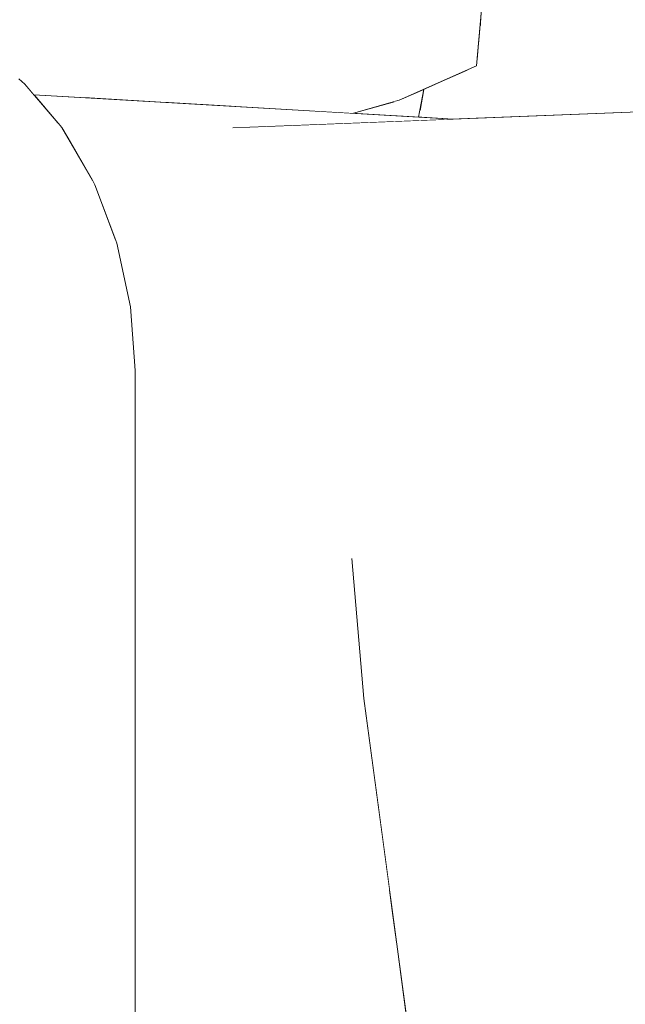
# Model space of a CAD drawing. Header units: millimetres. Extents: x 90539 to 127778, y -34922 to 14506.
# Tile 113 of 256: x 110988 to 111093, y 471 to 641. Entities that reach past the tile are written whole.
import ezdxf

# ---------------------------------------------------------------- set-up
doc = ezdxf.new("R2010")
doc.units = ezdxf.units.MM
doc.header["$MEASUREMENT"] = 0
doc.linetypes.add('Wipeout_Contour', pattern=[1000, 0, -1000])
for name, color, linetype in [('Nowe_A-Niepełnosprawni', 7, 'Continuous'), ('Nowe_A-Wymiary-Wewnętrzne', 7, 'Continuous'), ('Nowe_A-Wymiary-Zewnętrzne', 7, 'Continuous'), ('Nowe_A-Ściany-Działowe', 7, 'Continuous')]:
    doc.layers.add(name, color=color, linetype=linetype)
for name, color, linetype, lineweight in [('Nowe_A-Niepełnosprawni_Nr_pióra__4', 7, 'Continuous', 13), ('Nowe_A-Wymiary-Wewnętrzne_Nr_pióra__46', 5, 'Continuous', 15), ('Nowe_A-Wymiary-Zewnętrzne_Nr_pióra__46', 5, 'Continuous', 15)]:
    doc.layers.add(name, color=color, linetype=linetype, lineweight=lineweight)
for name, color, linetype, lineweight, true_color in [('Nowe_A-Wymiary-Wewnętrzne_Nr_pióra__45', 7, 'Continuous', 15, 0x40a5ff), ('Nowe_A-Wymiary-Wewnętrzne_Nr_pióra__85', 7, 'Continuous', 13, 0x80c2ff), ('Nowe_A-Wymiary-Zewnętrzne_Nr_pióra__45', 7, 'Continuous', 15, 0x40a5ff), ('Nowe_A-Wymiary-Zewnętrzne_Nr_pióra__85', 7, 'Continuous', 13, 0x80c2ff)]:
    doc.layers.add(name, color=color, linetype=linetype, lineweight=lineweight, true_color=true_color)
doc.styles.add('STYL_AUTOMATYCZNY_2', font='arial.ttf')
doc.dimstyles.new('STYL_AUTOMATYCZNY__1', dxfattribs={"dimtxt": 125, "dimasz": 47.5, "dimexe": 0.18, "dimexo": 20, "dimgap": 0, "dimtad": 1, "dimdec": 1, "dimlfac": 0.1, "dimzin": 0, "dimdsep": 46, "dimtxsty": 'STYL_AUTOMATYCZNY_2', "dimblk": 'ARROWHEAD_11', "dimblk1": 'ARROWHEAD_11', "dimblk2": 'ARROWHEAD_11', "dimcen": 0.09, "dimclrd": 256, "dimclre": 256, "dimclrt": 5, "dimadec": 1, "dimazin": 0, "dimtfac": 1, "dimtdec": 4, "dimtmove": 0, "dimatfit": 3, "dimfxl": 0, "dimtolj": 1, "dimtzin": 0, "dimarcsym": 0})

# ---------------------------------------------------------------- blocks, each defined once
blk = doc.blocks.new('ElemPrzekroju_23')
at = {"color": 254, "linetype": 'Wipeout_Contour', "lineweight": 0, "ltscale": 332935.251453}
blk.add_wipeout([(110925.87, 676.09), (111000.49, 633.43), (111003.26, 702.25)], dxfattribs=at).dxf.layer = 'Nowe_A-Niepełnosprawni'
at = {"color": 254, "linetype": 'Wipeout_Contour', "lineweight": 0, "ltscale": 333120.426833}
blk.add_wipeout([(111028.22, 702.26), (111025.48, 633.43), (111060.22, 676.09)], dxfattribs=at).dxf.layer = 'Nowe_A-Niepełnosprawni'
at = {"color": 254, "linetype": 'Wipeout_Contour', "lineweight": 0, "ltscale": 444782.557671}
blk.add_wipeout([(111068.11, 641.77), (111068.05, 641.09), (111318.69, 641.09), (111320.3, 641.77)], dxfattribs=at).dxf.layer = 'Nowe_A-Niepełnosprawni'
at = {"color": 254, "linetype": 'Wipeout_Contour', "lineweight": 0, "ltscale": 443964.714316}
blk.add_wipeout([(110993.49, 623.72), (110986.87, 631.41), (110985.3, 631.6), (110991.95, 623.88)], dxfattribs=at).dxf.layer = 'Nowe_A-Niepełnosprawni'
at = {"color": 254, "linetype": 'Wipeout_Contour', "lineweight": 0, "ltscale": 666514.702813}
blk.add_wipeout([(111057.32, 624.24), (111063.3, 623.89), (111097.01, 625.23), (111102.13, 623.42), (111126.18, 625.41), (111057.54, 625.41)], dxfattribs=at).dxf.layer = 'Nowe_A-Niepełnosprawni'
at = {"color": 254, "linetype": 'Wipeout_Contour', "lineweight": 0, "ltscale": 333186.041868}
blk.add_wipeout([(111045.77, 547.87), (111055.96, 463.29), (111081.14, 377.99)], dxfattribs=at).dxf.layer = 'Nowe_A-Niepełnosprawni'
at = {"color": 254, "linetype": 'Wipeout_Contour', "lineweight": 0, "ltscale": 887750.658616}
blk.add_wipeout([(110925.87, 676.09), (110947.94, 642), (110961.34, 642), (110969.49, 640.87), (110971.11, 640.64), (110979.31, 637.12), (110980.59, 636.54), (111000.49, 633.43)], dxfattribs=at).dxf.layer = 'Nowe_A-Niepełnosprawni'
at = {"color": 254, "linetype": 'Wipeout_Contour', "lineweight": 0, "ltscale": 333140.129935}
blk.add_wipeout([(111060.22, 676.09), (111025.48, 633.43), (111048.9, 640.33)], dxfattribs=at).dxf.layer = 'Nowe_A-Niepełnosprawni'
at = {"color": 254, "linetype": 'Wipeout_Contour', "lineweight": 0, "ltscale": 444779.252541}
blk.add_wipeout([(111067.95, 639.98), (111317.18, 639.98), (111318.69, 641.09), (111068.05, 641.09)], dxfattribs=at).dxf.layer = 'Nowe_A-Niepełnosprawni'
at = {"color": 254, "linetype": 'Wipeout_Contour', "lineweight": 0, "ltscale": 443958.098825}
blk.add_wipeout([(110991.95, 623.88), (110985.3, 631.6), (110983.56, 631.41), (110990.18, 623.72)], dxfattribs=at).dxf.layer = 'Nowe_A-Niepełnosprawni'
at = {"color": 254, "linetype": 'Wipeout_Contour', "lineweight": 0, "ltscale": 444402.471869}
blk.add_wipeout([(111057.96, 627.66), (111057.54, 625.41), (111126.18, 625.41), (111153.44, 627.66)], dxfattribs=at).dxf.layer = 'Nowe_A-Niepełnosprawni'
at = {"color": 254, "linetype": 'Wipeout_Contour', "lineweight": 0, "ltscale": 333236.433495}
blk.add_wipeout([(111062.34, 524.66), (111119.85, 583.96), (111049.72, 562.59)], dxfattribs=at).dxf.layer = 'Nowe_A-Niepełnosprawni'
at = {"color": 254, "linetype": 'Wipeout_Contour', "lineweight": 0, "ltscale": 333038.625454}
blk.add_wipeout([(111003.26, 702.25), (111000.49, 633.43), (111028.22, 702.26)], dxfattribs=at).dxf.layer = 'Nowe_A-Niepełnosprawni'
at = {"color": 254, "linetype": 'Wipeout_Contour', "lineweight": 0, "ltscale": 444776.142106}
blk.add_wipeout([(111067.95, 639.98), (111067.81, 638.49), (111315.84, 638.49), (111317.18, 639.98)], dxfattribs=at).dxf.layer = 'Nowe_A-Niepełnosprawni'
at = {"color": 254, "linetype": 'Wipeout_Contour', "lineweight": 0, "ltscale": 443970.374733}
blk.add_wipeout([(110994.74, 623.23), (110988.19, 630.84), (110986.87, 631.41), (110993.49, 623.72)], dxfattribs=at).dxf.layer = 'Nowe_A-Niepełnosprawni'
at = {"color": 254, "linetype": 'Wipeout_Contour', "lineweight": 0, "ltscale": 333183.435298}
blk.add_wipeout([(111048.9, 640.33), (111068.61, 647.24), (111060.22, 676.09)], dxfattribs=at).dxf.layer = 'Nowe_A-Niepełnosprawni'
at = {"color": 254, "linetype": 'Wipeout_Contour', "lineweight": 0, "ltscale": 444773.345949}
blk.add_wipeout([(111067.81, 638.49), (111067.65, 636.67), (111314.73, 636.67), (111315.84, 638.49)], dxfattribs=at).dxf.layer = 'Nowe_A-Niepełnosprawni'
at = {"color": 254, "linetype": 'Wipeout_Contour', "lineweight": 0, "ltscale": 444158.003006}
blk.add_wipeout([(111025.09, 626.11), (111046.09, 624.89), (111053.98, 627.19), (111025.48, 633.43)], dxfattribs=at).dxf.layer = 'Nowe_A-Niepełnosprawni'
at = {"color": 254, "linetype": 'Wipeout_Contour', "lineweight": 0, "ltscale": 443950.782757}
blk.add_wipeout([(110990.18, 623.72), (110983.56, 631.41), (110981.7, 630.84), (110988.25, 623.23)], dxfattribs=at).dxf.layer = 'Nowe_A-Niepełnosprawni'
at = {"color": 254, "linetype": 'Wipeout_Contour', "lineweight": 0, "ltscale": 443988.690866}
blk.add_wipeout([(110998.93, 614.35), (110993.49, 623.72), (110991.95, 623.88), (110997.41, 614.48)], dxfattribs=at).dxf.layer = 'Nowe_A-Niepełnosprawni'
at = {"color": 254, "linetype": 'Wipeout_Contour', "lineweight": 0, "ltscale": 333133.460823}
blk.add_wipeout([(111025.48, 633.43), (111053.98, 627.19), (111048.9, 640.33)], dxfattribs=at).dxf.layer = 'Nowe_A-Niepełnosprawni'
at = {"color": 254, "linetype": 'Wipeout_Contour', "lineweight": 0, "ltscale": 778497.644852}
blk.add_wipeout([(111067.46, 634.59), (111237.39, 634.59), (111241.36, 634.92), (111243.09, 634.59), (111313.87, 634.59), (111314.73, 636.67), (111067.65, 636.67)], dxfattribs=at).dxf.layer = 'Nowe_A-Niepełnosprawni'
at = {"color": 254, "linetype": 'Wipeout_Contour', "lineweight": 0, "ltscale": 443982.075123}
blk.add_wipeout([(110997.41, 614.48), (110991.95, 623.88), (110990.18, 623.72), (110995.62, 614.35)], dxfattribs=at).dxf.layer = 'Nowe_A-Niepełnosprawni'
at = {"color": 254, "linetype": 'Wipeout_Contour', "lineweight": 0, "ltscale": 555657.60259}
blk.add_wipeout([(111067.32, 633.09), (111065.63, 632.34), (111210.14, 632.34), (111237.39, 634.59), (111067.46, 634.59)], dxfattribs=at).dxf.layer = 'Nowe_A-Niepełnosprawni'
at = {"color": 254, "linetype": 'Wipeout_Contour', "lineweight": 0, "ltscale": 333068.862194}
blk.add_wipeout([(111025.48, 633.43), (111013.42, 626.79), (111025.09, 626.11)], dxfattribs=at).dxf.layer = 'Nowe_A-Niepełnosprawni'
at = {"color": 254, "linetype": 'Wipeout_Contour', "lineweight": 0, "ltscale": 443974.862323}
blk.add_wipeout([(110995.65, 622.44), (110989.22, 629.91), (110988.19, 630.84), (110994.74, 623.23)], dxfattribs=at).dxf.layer = 'Nowe_A-Niepełnosprawni'
at = {"color": 254, "linetype": 'Wipeout_Contour', "lineweight": 0, "ltscale": 665966.546991}
blk.add_wipeout([(111000.49, 633.43), (110986.88, 631.83), (110988.19, 630.84), (110989.22, 629.91), (110990.77, 628.11), (110999.75, 627.58)], dxfattribs=at).dxf.layer = 'Nowe_A-Niepełnosprawni'
at = {"color": 254, "linetype": 'Wipeout_Contour', "lineweight": 0, "ltscale": 444525.210009}
blk.add_wipeout([(111060.33, 630), (111181.79, 630), (111210.14, 632.34), (111065.63, 632.34)], dxfattribs=at).dxf.layer = 'Nowe_A-Niepełnosprawni'
at = {"color": 254, "linetype": 'Wipeout_Contour', "lineweight": 0, "ltscale": 443994.173859}
blk.add_wipeout([(111000.12, 613.97), (110994.74, 623.23), (110993.49, 623.72), (110998.93, 614.35)], dxfattribs=at).dxf.layer = 'Nowe_A-Niepełnosprawni'
at = {"layer": 'Nowe_A-Niepełnosprawni_Nr_pióra__4', "color": 7, "linetype": 'Continuous', "lineweight": 13}
blk.add_line((110989.22, 629.91), (110988.19, 630.84), dxfattribs=at)
at = {"color": 254, "linetype": 'Wipeout_Contour', "lineweight": 0, "ltscale": 443956.616993}
blk.add_wipeout([(111000.49, 633.43), (110980.59, 636.54), (110980.72, 636.49), (110986.88, 631.83)], dxfattribs=at).dxf.layer = 'Nowe_A-Niepełnosprawni'
at = {"color": 254, "linetype": 'Wipeout_Contour', "lineweight": 0, "ltscale": 555521.365023}
blk.add_wipeout([(111058.23, 629.07), (111057.96, 627.66), (111153.44, 627.66), (111181.79, 630), (111060.33, 630)], dxfattribs=at).dxf.layer = 'Nowe_A-Niepełnosprawni'
at = {"color": 254, "linetype": 'Wipeout_Contour', "lineweight": 0, "ltscale": 443974.581165}
blk.add_wipeout([(110995.62, 614.35), (110990.18, 623.72), (110988.25, 623.23), (110993.62, 613.97)], dxfattribs=at).dxf.layer = 'Nowe_A-Niepełnosprawni'
at = {"color": 254, "linetype": 'Wipeout_Contour', "lineweight": 0, "ltscale": 444007.457733}
blk.add_wipeout([(111002.97, 603.66), (110998.93, 614.35), (110997.41, 614.48), (111001.47, 603.75)], dxfattribs=at).dxf.layer = 'Nowe_A-Niepełnosprawni'
at = {"color": 254, "linetype": 'Wipeout_Contour', "lineweight": 0, "ltscale": 333059.627835}
blk.add_wipeout([(111028.22, 702.26), (111000.49, 633.43), (111025.48, 633.43)], dxfattribs=at).dxf.layer = 'Nowe_A-Niepełnosprawni'
at = {"color": 254, "linetype": 'Wipeout_Contour', "lineweight": 0, "ltscale": 333177.230898}
blk.add_wipeout([(111048.9, 640.33), (111053.98, 627.19), (111068.61, 647.24)], dxfattribs=at).dxf.layer = 'Nowe_A-Niepełnosprawni'
at = {"color": 254, "linetype": 'Wipeout_Contour', "lineweight": 0, "ltscale": 443966.497297}
blk.add_wipeout([(110993.62, 613.97), (110988.25, 623.23), (110986.22, 622.44), (110991.5, 613.35)], dxfattribs=at).dxf.layer = 'Nowe_A-Niepełnosprawni'
at = {"color": 254, "linetype": 'Wipeout_Contour', "lineweight": 0, "ltscale": 444000.84156}
blk.add_wipeout([(111001.47, 603.75), (110997.41, 614.48), (110995.62, 614.35), (110999.66, 603.66)], dxfattribs=at).dxf.layer = 'Nowe_A-Niepełnosprawni'
at = {"color": 254, "linetype": 'Wipeout_Contour', "lineweight": 0, "ltscale": 333194.960086}
blk.add_wipeout([(111068.61, 647.24), (111053.98, 627.19), (111067.32, 633.09)], dxfattribs=at).dxf.layer = 'Nowe_A-Niepełnosprawni'
at = {"color": 254, "linetype": 'Wipeout_Contour', "lineweight": 0, "ltscale": 444046.7454}
blk.add_wipeout([(110999.75, 627.58), (111013.42, 626.79), (111025.48, 633.43), (111000.49, 633.43)], dxfattribs=at).dxf.layer = 'Nowe_A-Niepełnosprawni'
at = {"color": 254, "linetype": 'Wipeout_Contour', "lineweight": 0, "ltscale": 443958.134433}
blk.add_wipeout([(110991.5, 613.35), (110986.22, 622.44), (110984.19, 621.38), (110989.33, 612.52)], dxfattribs=at).dxf.layer = 'Nowe_A-Niepełnosprawni'
at = {"color": 254, "linetype": 'Wipeout_Contour', "lineweight": 0, "ltscale": 443998.313115}
blk.add_wipeout([(111000.93, 613.35), (110995.65, 622.44), (110994.74, 623.23), (111000.12, 613.97)], dxfattribs=at).dxf.layer = 'Nowe_A-Niepełnosprawni'
at = {"layer": 'Nowe_A-Niepełnosprawni_Nr_pióra__4', "color": 7, "linetype": 'Continuous', "lineweight": 13}
blk.add_line((111067.32, 633.09), (111068.61, 647.24), dxfattribs=at)
at = {"color": 254, "linetype": 'Wipeout_Contour', "lineweight": 0, "ltscale": 333157.005184}
blk.add_wipeout([(111053.14, 626.95), (111046.09, 624.89), (111052.96, 624.49)], dxfattribs=at).dxf.layer = 'Nowe_A-Niepełnosprawni'
at = {"color": 254, "linetype": 'Wipeout_Contour', "lineweight": 0, "ltscale": 443949.814187}
blk.add_wipeout([(110989.33, 612.52), (110984.19, 621.38), (110982.22, 620.09), (110987.2, 611.5)], dxfattribs=at).dxf.layer = 'Nowe_A-Niepełnosprawni'
at = {"color": 254, "linetype": 'Wipeout_Contour', "lineweight": 0, "ltscale": 444012.802036}
blk.add_wipeout([(111004.11, 603.4), (111000.12, 613.97), (110998.93, 614.35), (111002.97, 603.66)], dxfattribs=at).dxf.layer = 'Nowe_A-Niepełnosprawni'
at = {"color": 254, "linetype": 'Wipeout_Contour', "lineweight": 0, "ltscale": 333271.127162}
blk.add_wipeout([(111049.72, 562.59), (111119.85, 583.96), (111097.01, 625.23)], dxfattribs=at).dxf.layer = 'Nowe_A-Niepełnosprawni'
at = {"color": 254, "linetype": 'Wipeout_Contour', "lineweight": 0, "ltscale": 443993.208118}
blk.add_wipeout([(110999.66, 603.66), (110995.62, 614.35), (110993.62, 613.97), (110997.62, 603.4)], dxfattribs=at).dxf.layer = 'Nowe_A-Niepełnosprawni'
at = {"color": 254, "linetype": 'Wipeout_Contour', "lineweight": 0, "ltscale": 444020.295215}
blk.add_wipeout([(111005.46, 592.06), (111002.97, 603.66), (111001.47, 603.75), (111003.96, 592.11)], dxfattribs=at).dxf.layer = 'Nowe_A-Niepełnosprawni'
at = {"color": 254, "linetype": 'Wipeout_Contour', "lineweight": 0, "ltscale": 443984.851094}
blk.add_wipeout([(110997.62, 603.4), (110993.62, 613.97), (110991.5, 613.35), (110995.42, 602.97)], dxfattribs=at).dxf.layer = 'Nowe_A-Niepełnosprawni'
at = {"color": 254, "linetype": 'Wipeout_Contour', "lineweight": 0, "ltscale": 444013.678228}
blk.add_wipeout([(111003.96, 592.11), (111001.47, 603.75), (110999.66, 603.66), (111002.15, 592.06)], dxfattribs=at).dxf.layer = 'Nowe_A-Niepełnosprawni'
at = {"color": 254, "linetype": 'Wipeout_Contour', "lineweight": 0, "ltscale": 443976.091903}
blk.add_wipeout([(110995.42, 602.97), (110991.5, 613.35), (110989.33, 612.52), (110993.16, 602.4)], dxfattribs=at).dxf.layer = 'Nowe_A-Niepełnosprawni'
at = {"color": 254, "linetype": 'Wipeout_Contour', "lineweight": 0, "ltscale": 444016.668719}
blk.add_wipeout([(111004.85, 602.97), (111000.93, 613.35), (111000.12, 613.97), (111004.11, 603.4)], dxfattribs=at).dxf.layer = 'Nowe_A-Niepełnosprawni'
at = {"color": 254, "linetype": 'Wipeout_Contour', "lineweight": 0, "ltscale": 443967.26739}
blk.add_wipeout([(110993.16, 602.4), (110989.33, 612.52), (110987.2, 611.5), (110990.91, 601.7)], dxfattribs=at).dxf.layer = 'Nowe_A-Niepełnosprawni'
at = {"color": 254, "linetype": 'Wipeout_Contour', "lineweight": 0, "ltscale": 444025.545079}
blk.add_wipeout([(111006.57, 591.93), (111004.11, 603.4), (111002.97, 603.66), (111005.46, 592.06)], dxfattribs=at).dxf.layer = 'Nowe_A-Niepełnosprawni'
at = {"color": 254, "linetype": 'Wipeout_Contour', "lineweight": 0, "ltscale": 443958.716884}
blk.add_wipeout([(110990.91, 601.7), (110987.2, 611.5), (110985.19, 610.34), (110988.76, 600.9)], dxfattribs=at).dxf.layer = 'Nowe_A-Niepełnosprawni'
at = {"color": 254, "linetype": 'Wipeout_Contour', "lineweight": 0, "ltscale": 444005.948832}
blk.add_wipeout([(111002.15, 592.06), (110999.66, 603.66), (110997.62, 603.4), (111000.08, 591.93)], dxfattribs=at).dxf.layer = 'Nowe_A-Niepełnosprawni'
at = {"color": 254, "linetype": 'Wipeout_Contour', "lineweight": 0, "ltscale": 444026.63656}
blk.add_wipeout([(111006.26, 580.58), (111005.46, 592.06), (111003.96, 592.11), (111004.77, 580.59)], dxfattribs=at).dxf.layer = 'Nowe_A-Niepełnosprawni'
at = {"color": 254, "linetype": 'Wipeout_Contour', "lineweight": 0, "ltscale": 444018.908677}
blk.add_wipeout([(111005.16, 602.4), (111001.33, 612.52), (111000.93, 613.35), (111004.85, 602.97)], dxfattribs=at).dxf.layer = 'Nowe_A-Niepełnosprawni'
at = {"color": 254, "linetype": 'Wipeout_Contour', "lineweight": 0, "ltscale": 443950.76916}
blk.add_wipeout([(110988.76, 600.9), (110985.19, 610.34), (110983.38, 609.09), (110986.8, 600.03)], dxfattribs=at).dxf.layer = 'Nowe_A-Niepełnosprawni'
at = {"color": 254, "linetype": 'Wipeout_Contour', "lineweight": 0, "ltscale": 444020.016996}
blk.add_wipeout([(111004.77, 580.59), (111003.96, 592.11), (111002.15, 592.06), (111002.95, 580.58)], dxfattribs=at).dxf.layer = 'Nowe_A-Niepełnosprawni'
at = {"color": 254, "linetype": 'Wipeout_Contour', "lineweight": 0, "ltscale": 443997.404428}
blk.add_wipeout([(111000.08, 591.93), (110997.62, 603.4), (110995.42, 602.97), (110997.84, 591.71)], dxfattribs=at).dxf.layer = 'Nowe_A-Niepełnosprawni'
at = {"color": 254, "linetype": 'Wipeout_Contour', "lineweight": 0, "ltscale": 444029.225507}
blk.add_wipeout([(111007.27, 591.71), (111004.85, 602.97), (111004.11, 603.4), (111006.57, 591.93)], dxfattribs=at).dxf.layer = 'Nowe_A-Niepełnosprawni'
at = {"color": 254, "linetype": 'Wipeout_Contour', "lineweight": 0, "ltscale": 443988.373635}
blk.add_wipeout([(110997.84, 591.71), (110995.42, 602.97), (110993.16, 602.4), (110995.51, 591.42)], dxfattribs=at).dxf.layer = 'Nowe_A-Niepełnosprawni'
at = {"color": 254, "linetype": 'Wipeout_Contour', "lineweight": 0, "ltscale": 444012.240605}
blk.add_wipeout([(111002.95, 580.58), (111002.15, 592.06), (111000.08, 591.93), (111000.87, 580.54)], dxfattribs=at).dxf.layer = 'Nowe_A-Niepełnosprawni'
at = {"color": 254, "linetype": 'Wipeout_Contour', "lineweight": 0, "ltscale": 444031.844526}
blk.add_wipeout([(111007.37, 580.54), (111006.57, 591.93), (111005.46, 592.06), (111006.26, 580.58)], dxfattribs=at).dxf.layer = 'Nowe_A-Niepełnosprawni'
at = {"color": 254, "linetype": 'Wipeout_Contour', "lineweight": 0, "ltscale": 443979.203725}
blk.add_wipeout([(110995.51, 591.42), (110993.16, 602.4), (110990.91, 601.7), (110993.19, 591.06)], dxfattribs=at).dxf.layer = 'Nowe_A-Niepełnosprawni'
at = {"color": 254, "linetype": 'Wipeout_Contour', "lineweight": 0, "ltscale": 444031.19413}
blk.add_wipeout([(111007.51, 591.42), (111005.16, 602.4), (111004.85, 602.97), (111007.27, 591.71)], dxfattribs=at).dxf.layer = 'Nowe_A-Niepełnosprawni'
at = {"color": 254, "linetype": 'Wipeout_Contour', "lineweight": 0, "ltscale": 444003.606482}
blk.add_wipeout([(111000.87, 580.54), (111000.08, 591.93), (110997.84, 591.71), (110998.62, 580.49)], dxfattribs=at).dxf.layer = 'Nowe_A-Niepełnosprawni'
at = {"color": 254, "linetype": 'Wipeout_Contour', "lineweight": 0, "ltscale": 444026.135072}
blk.add_wipeout([(111006.26, 580.58), (111004.77, 580.59), (111004.77, 342), (111006.26, 342)], dxfattribs=at).dxf.layer = 'Nowe_A-Niepełnosprawni'
at = {"color": 254, "linetype": 'Wipeout_Contour', "lineweight": 0, "ltscale": 444035.439994}
blk.add_wipeout([(111008.05, 580.49), (111007.27, 591.71), (111006.57, 591.93), (111007.37, 580.54)], dxfattribs=at).dxf.layer = 'Nowe_A-Niepełnosprawni'
at = {"color": 254, "linetype": 'Wipeout_Contour', "lineweight": 0, "ltscale": 444019.512831}
blk.add_wipeout([(111004.77, 580.59), (111002.95, 580.58), (111002.95, 341.77), (111004.77, 342)], dxfattribs=at).dxf.layer = 'Nowe_A-Niepełnosprawni'
at = {"color": 254, "linetype": 'Wipeout_Contour', "lineweight": 0, "ltscale": 444011.723708}
blk.add_wipeout([(111002.95, 580.58), (111000.87, 580.54), (111000.87, 341.09), (111002.95, 341.77)], dxfattribs=at).dxf.layer = 'Nowe_A-Niepełnosprawni'
at = {"color": 254, "linetype": 'Wipeout_Contour', "lineweight": 0, "ltscale": 444031.337324}
blk.add_wipeout([(111006.26, 342), (111007.37, 342), (111007.37, 580.54), (111006.26, 580.58)], dxfattribs=at).dxf.layer = 'Nowe_A-Niepełnosprawni'
at = {"color": 254, "linetype": 'Wipeout_Contour', "lineweight": 0, "ltscale": 444037.282661}
blk.add_wipeout([(111008.28, 580.42), (111007.51, 591.42), (111007.27, 591.71), (111008.05, 580.49)], dxfattribs=at).dxf.layer = 'Nowe_A-Niepełnosprawni'
at = {"color": 254, "linetype": 'Wipeout_Contour', "lineweight": 0, "ltscale": 444003.066321}
blk.add_wipeout([(110998.62, 339.98), (111000.87, 341.09), (111000.87, 580.54), (110998.62, 580.49)], dxfattribs=at).dxf.layer = 'Nowe_A-Niepełnosprawni'
at = {"color": 254, "linetype": 'Wipeout_Contour', "lineweight": 0, "ltscale": 443993.873366}
blk.add_wipeout([(110998.62, 580.49), (110996.28, 580.42), (110996.28, 338.49), (110998.62, 339.98)], dxfattribs=at).dxf.layer = 'Nowe_A-Niepełnosprawni'
at = {"color": 254, "linetype": 'Wipeout_Contour', "lineweight": 0, "ltscale": 444034.920412}
blk.add_wipeout([(111008.05, 580.49), (111007.37, 580.54), (111007.37, 342), (111008.05, 342)], dxfattribs=at).dxf.layer = 'Nowe_A-Niepełnosprawni'
at = {"color": 254, "linetype": 'Wipeout_Contour', "lineweight": 0, "ltscale": 443984.498187}
blk.add_wipeout([(110993.94, 580.33), (110993.94, 336.67), (110996.28, 338.49), (110996.28, 580.42)], dxfattribs=at).dxf.layer = 'Nowe_A-Niepełnosprawni'
at = {"color": 254, "linetype": 'Wipeout_Contour', "lineweight": 0, "ltscale": 444036.746626}
blk.add_wipeout([(111008.05, 580.49), (111008.05, 342), (111008.28, 342), (111008.28, 580.42)], dxfattribs=at).dxf.layer = 'Nowe_A-Niepełnosprawni'
at = {"color": 254, "linetype": 'Wipeout_Contour', "lineweight": 0, "ltscale": 443994.44658}
blk.add_wipeout([(110998.62, 580.49), (110997.84, 591.71), (110995.51, 591.42), (110996.28, 580.42)], dxfattribs=at).dxf.layer = 'Nowe_A-Niepełnosprawni'
at = {"color": 254, "linetype": 'Wipeout_Contour', "lineweight": 0, "ltscale": 443975.301072}
blk.add_wipeout([(110991.69, 580.23), (110991.69, 334.59), (110993.94, 336.67), (110993.94, 580.33)], dxfattribs=at).dxf.layer = 'Nowe_A-Niepełnosprawni'
at = {"color": 254, "linetype": 'Wipeout_Contour', "lineweight": 0, "ltscale": 444115.404901}
blk.add_wipeout([(111045.77, 547.87), (111008.28, 522.09), (111008.28, 492.07), (111048.28, 486.07)], dxfattribs=at).dxf.layer = 'Nowe_A-Niepełnosprawni'
at = {"color": 254, "linetype": 'Wipeout_Contour', "lineweight": 0, "ltscale": 443985.113025}
blk.add_wipeout([(110996.28, 580.42), (110995.51, 591.42), (110993.19, 591.06), (110993.94, 580.33)], dxfattribs=at).dxf.layer = 'Nowe_A-Niepełnosprawni'
at = {"color": 254, "linetype": 'Wipeout_Contour', "lineweight": 0, "ltscale": 443966.635487}
blk.add_wipeout([(110989.61, 332.34), (110991.69, 334.59), (110991.69, 580.23), (110989.61, 580.12)], dxfattribs=at).dxf.layer = 'Nowe_A-Niepełnosprawni'
at = {"color": 254, "linetype": 'Wipeout_Contour', "lineweight": 0, "ltscale": 333066.914064}
blk.add_wipeout([(111008.28, 557.73), (111008.28, 544), (111045.77, 547.87)], dxfattribs=at).dxf.layer = 'Nowe_A-Niepełnosprawni'
at = {"color": 254, "linetype": 'Wipeout_Contour', "lineweight": 0, "ltscale": 999078.039832}
blk.add_wipeout([(110997.06, 620.01), (111000.93, 613.35), (111001.33, 612.52), (111005.16, 602.4), (111007.51, 591.42), (111008.28, 580.42), (111008.28, 565.64), (111008.5, 565.33), (111025.17, 622.37)], dxfattribs=at).dxf.layer = 'Nowe_A-Niepełnosprawni'
at = {"color": 254, "linetype": 'Wipeout_Contour', "lineweight": 0, "ltscale": 443975.964601}
blk.add_wipeout([(110993.94, 580.33), (110993.19, 591.06), (110990.96, 590.65), (110991.69, 580.23)], dxfattribs=at).dxf.layer = 'Nowe_A-Niepełnosprawni'
at = {"color": 254, "linetype": 'Wipeout_Contour', "lineweight": 0, "ltscale": 443958.834464}
blk.add_wipeout([(110987.79, 330), (110989.61, 332.34), (110989.61, 580.12), (110987.79, 580)], dxfattribs=at).dxf.layer = 'Nowe_A-Niepełnosprawni'
at = {"color": 254, "linetype": 'Wipeout_Contour', "lineweight": 0, "ltscale": 333180.660271}
blk.add_wipeout([(111069.25, 448.69), (111062.34, 524.66), (111045.77, 547.87)], dxfattribs=at).dxf.layer = 'Nowe_A-Niepełnosprawni'
at = {"layer": 'Nowe_A-Niepełnosprawni_Nr_pióra__4', "color": 7, "linetype": 'Continuous', "lineweight": 13}
for p, q in [((111001.33, 612.52), (111000.93, 613.35)), ((111001.33, 612.52), (111005.16, 602.4)), ((111005.16, 602.4), (111007.51, 591.42))]:
    blk.add_line(p, q, dxfattribs=at)
at = {"color": 254, "linetype": 'Wipeout_Contour', "lineweight": 0, "ltscale": 444079.474166}
blk.add_wipeout([(111063.3, 623.89), (110990.77, 628.11), (110992.7, 625.87), (111025.17, 622.37)], dxfattribs=at).dxf.layer = 'Nowe_A-Niepełnosprawni'
at = {"color": 254, "linetype": 'Wipeout_Contour', "lineweight": 0, "ltscale": 443967.352982}
blk.add_wipeout([(110991.69, 580.23), (110990.96, 590.65), (110988.91, 590.21), (110989.61, 580.12)], dxfattribs=at).dxf.layer = 'Nowe_A-Niepełnosprawni'
at = {"color": 254, "linetype": 'Wipeout_Contour', "lineweight": 0, "ltscale": 444199.208599}
blk.add_wipeout([(111047.84, 523.66), (111045.77, 547.87), (111048.28, 486.07), (111052.29, 490.6)], dxfattribs=at).dxf.layer = 'Nowe_A-Niepełnosprawni'
at = {"color": 254, "linetype": 'Wipeout_Contour', "lineweight": 0, "ltscale": 555284.907453}
blk.add_wipeout([(111052.96, 624.49), (111057.32, 624.24), (111058.23, 629.07), (111053.98, 627.19), (111053.14, 626.95)], dxfattribs=at).dxf.layer = 'Nowe_A-Niepełnosprawni'
at = {"color": 254, "linetype": 'Wipeout_Contour', "lineweight": 0, "ltscale": 444018.338357}
blk.add_wipeout([(110992.7, 625.87), (110995.65, 622.44), (110997.06, 620.01), (111025.17, 622.37)], dxfattribs=at).dxf.layer = 'Nowe_A-Niepełnosprawni'
at = {"color": 254, "linetype": 'Wipeout_Contour', "lineweight": 0, "ltscale": 443959.609233}
blk.add_wipeout([(110989.61, 580.12), (110988.91, 590.21), (110987.12, 589.75), (110987.79, 580)], dxfattribs=at).dxf.layer = 'Nowe_A-Niepełnosprawni'
at = {"color": 254, "linetype": 'Wipeout_Contour', "lineweight": 0, "ltscale": 444077.457021}
blk.add_wipeout([(111008.28, 557.73), (111045.77, 547.87), (111008.5, 565.33), (111008.28, 565.37)], dxfattribs=at).dxf.layer = 'Nowe_A-Niepełnosprawni'
at = {"color": 254, "linetype": 'Wipeout_Contour', "lineweight": 0, "ltscale": 333157.370097}
blk.add_wipeout([(111052.76, 487.06), (111048.28, 486.07), (111053.51, 481.53)], dxfattribs=at).dxf.layer = 'Nowe_A-Niepełnosprawni'
at = {"layer": 'Nowe_A-Niepełnosprawni_Nr_pióra__4', "color": 7, "linetype": 'Continuous', "lineweight": 13}
for p, q in [((111053.98, 627.19), (111067.32, 633.09)), ((110989.22, 629.91), (110995.65, 622.44)), ((110995.65, 622.44), (111000.93, 613.35))]:
    blk.add_line(p, q, dxfattribs=at)
at = {"color": 254, "linetype": 'Wipeout_Contour', "lineweight": 0, "ltscale": 443970.247293}
blk.add_wipeout([(110993.19, 591.06), (110990.91, 601.7), (110988.76, 600.9), (110990.96, 590.65)], dxfattribs=at).dxf.layer = 'Nowe_A-Niepełnosprawni'
at = {"color": 254, "linetype": 'Wipeout_Contour', "lineweight": 0, "ltscale": 333162.108926}
blk.add_wipeout([(111045.77, 547.87), (111062.34, 524.66), (111049.72, 562.59)], dxfattribs=at).dxf.layer = 'Nowe_A-Niepełnosprawni'
at = {"color": 254, "linetype": 'Wipeout_Contour', "lineweight": 0, "ltscale": 555178.267955}
blk.add_wipeout([(111008.28, 471.66), (111008.28, 469.85), (111055.15, 469.34), (111053.51, 481.53), (111048.28, 486.07)], dxfattribs=at).dxf.layer = 'Nowe_A-Niepełnosprawni'
at = {"color": 254, "linetype": 'Wipeout_Contour', "lineweight": 0, "ltscale": 333176.984421}
blk.add_wipeout([(111097.01, 625.23), (111025.17, 622.37), (111049.72, 562.59)], dxfattribs=at).dxf.layer = 'Nowe_A-Niepełnosprawni'
at = {"color": 254, "linetype": 'Wipeout_Contour', "lineweight": 0, "ltscale": 443961.848718}
blk.add_wipeout([(110990.96, 590.65), (110988.76, 600.9), (110986.8, 600.03), (110988.91, 590.21)], dxfattribs=at).dxf.layer = 'Nowe_A-Niepełnosprawni'
at = {"color": 254, "linetype": 'Wipeout_Contour', "lineweight": 0, "ltscale": 333066.743442}
blk.add_wipeout([(111008.28, 522.09), (111045.77, 547.87), (111008.28, 544)], dxfattribs=at).dxf.layer = 'Nowe_A-Niepełnosprawni'
at = {"color": 254, "linetype": 'Wipeout_Contour', "lineweight": 0, "ltscale": 333068.497083}
blk.add_wipeout([(111008.28, 471.66), (111048.28, 486.07), (111008.28, 492.07)], dxfattribs=at).dxf.layer = 'Nowe_A-Niepełnosprawni'
at = {"layer": 'Nowe_A-Niepełnosprawni_Nr_pióra__4', "color": 7, "linetype": 'Continuous', "lineweight": 13}
for p, q in [((111058.23, 629.07), (111057.32, 624.24)), ((110990.77, 628.11), (111063.3, 623.89)), ((111046.09, 624.89), (111053.98, 627.19))]:
    blk.add_line(p, q, dxfattribs=at)
at = {"color": 254, "linetype": 'Wipeout_Contour', "lineweight": 0, "ltscale": 333088.081452}
blk.add_wipeout([(111008.5, 565.33), (111049.72, 562.59), (111025.17, 622.37)], dxfattribs=at).dxf.layer = 'Nowe_A-Niepełnosprawni'
at = {"color": 254, "linetype": 'Wipeout_Contour', "lineweight": 0, "ltscale": 443954.330938}
blk.add_wipeout([(110988.91, 590.21), (110986.8, 600.03), (110985.1, 599.13), (110987.12, 589.75)], dxfattribs=at).dxf.layer = 'Nowe_A-Niepełnosprawni'
at = {"layer": 'Nowe_A-Niepełnosprawni_Nr_pióra__4', "color": 7, "linetype": 'Continuous', "lineweight": 13}
for p, q in [((111097.01, 625.23), (111025.17, 622.37)), ((111007.51, 591.42), (111008.28, 580.42))]:
    blk.add_line(p, q, dxfattribs=at)
at = {"color": 254, "linetype": 'Wipeout_Contour', "lineweight": 0, "ltscale": 333107.798019}
blk.add_wipeout([(111049.72, 562.59), (111008.5, 565.33), (111045.77, 547.87)], dxfattribs=at).dxf.layer = 'Nowe_A-Niepełnosprawni'
at = {"color": 254, "linetype": 'Wipeout_Contour', "lineweight": 0, "ltscale": 333029.876424}
blk.add_wipeout([(111008.28, 565.37), (111008.5, 565.33), (111008.28, 565.64)], dxfattribs=at).dxf.layer = 'Nowe_A-Niepełnosprawni'
at = {"color": 254, "linetype": 'Wipeout_Contour', "lineweight": 0, "ltscale": 333198.899217}
blk.add_wipeout([(111081.14, 377.99), (111069.25, 448.69), (111045.77, 547.87)], dxfattribs=at).dxf.layer = 'Nowe_A-Niepełnosprawni'
at = {"layer": 'Nowe_A-Niepełnosprawni_Nr_pióra__4', "color": 7, "linetype": 'Continuous', "lineweight": 13}
blk.add_line((111008.28, 580.42), (111008.28, 342), dxfattribs=at)
at = {"color": 254, "linetype": 'Wipeout_Contour', "lineweight": 0, "ltscale": 333291.804235}
blk.add_wipeout([(111119.85, 583.96), (111062.34, 524.66), (111106.39, 396.42)], dxfattribs=at).dxf.layer = 'Nowe_A-Niepełnosprawni'
at = {"color": 254, "linetype": 'Wipeout_Contour', "lineweight": 0, "ltscale": 333156.151405}
blk.add_wipeout([(111052.29, 490.6), (111048.28, 486.07), (111052.76, 487.06)], dxfattribs=at).dxf.layer = 'Nowe_A-Niepełnosprawni'
at = {"color": 254, "linetype": 'Wipeout_Contour', "lineweight": 0, "ltscale": 333153.421689}
blk.add_wipeout([(111045.77, 547.87), (111047.84, 523.66), (111055.96, 463.29)], dxfattribs=at).dxf.layer = 'Nowe_A-Niepełnosprawni'
at = {"color": 254, "linetype": 'Wipeout_Contour', "lineweight": 0, "ltscale": 333241.183538}
blk.add_wipeout([(111062.34, 524.66), (111069.25, 448.69), (111106.39, 396.42)], dxfattribs=at).dxf.layer = 'Nowe_A-Niepełnosprawni'
at = {"layer": 'Nowe_A-Niepełnosprawni_Nr_pióra__4', "color": 7, "linetype": 'Continuous', "lineweight": 13}
for p, q in [((111047.84, 523.66), (111045.77, 547.87)), ((111055.96, 463.29), (111047.84, 523.66))]:
    blk.add_line(p, q, dxfattribs=at)
blk = doc.blocks.new('ElemPrzekroju_25')
at = {"color": 254, "linetype": 'Wipeout_Contour', "lineweight": 0, "ltscale": 6815411.693442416}
blk.add_wipeout([(109677.6, 2540), (109677.6, 2100), (110477.6, 2100), (110477.6, 519.19), (110503.66, 549.44), (110520.6, 562.24), (110520.6, 2117), (111654.6, 2117), (111654.6, 0), (111973.1, 0), (111973.1, 2.45), (111943.06, 2.45), (111910.44, 86.95), (111909.1, 94.15), (111909.1, 204.5), (111973.1, 204.5), (111973.1, 205.5), (111908.1, 205.5), (111908.1, 228.49), (111870.92, 228.49), (111870.92, 232.26), (111870.92, 232.76), (111870.9, 257.12), (111870.92, 260.3), (111870.92, 477.41), (111870.9, 514.77), (111870.92, 548.64), (111870.92, 566.63), (111870.72, 573.91), (111870.15, 590.35), (111869.58, 605.28), (111868.94, 621.57), (111868.28, 635.36), (111867.53, 651.5), (111866.73, 666.91), (111866.46, 675.53), (111870.87, 676.73), (111870.92, 687.28), (111870.92, 691.98), (111870.92, 692.51), (111908.1, 692.51), (111908.1, 717), (111918.49, 749.19), (111892.43, 753.66), (111890.42, 755.43), (111889.48, 757.69), (111889.61, 759.5), (111889.69, 759.95), (111890.43, 764.33), (111895.67, 795.02), (111896.27, 798.52), (111897.03, 800.85), (111898.43, 802.31), (111900.88, 803.3), (111934.17, 797.72), (111934, 797.19), (111947.82, 839.98), (111973.27, 839.98), (111973.27, 840), (112527.6, 840), (112527.6, 2540)], dxfattribs=at).dxf.layer = 'Nowe_A-Ściany-Działowe'
blk = doc.blocks.new('*D714')
at = {"layer": 'Nowe_A-Wymiary-Wewnętrzne_Nr_pióra__45', "linetype": 'Continuous', "lineweight": 15, "true_color": 0x40a5ff}
for points in [[(116511.16, 900), (116512.12, 895.22), (116514.83, 891.16), (116518.88, 888.45), (116523.66, 887.5), (116528.45, 888.45), (116532.5, 891.16), (116535.21, 895.22), (116536.16, 900), (116535.21, 904.78), (116532.5, 908.84), (116528.45, 911.55), (116523.66, 912.5), (116518.88, 911.55), (116514.83, 908.84), (116512.12, 904.78)], [(116511.16, 0), (116512.12, -4.78), (116514.83, -8.84), (116518.88, -11.55), (116523.66, -12.5), (116528.45, -11.55), (116532.5, -8.84), (116535.21, -4.78), (116536.16, 0), (116535.21, 4.78), (116532.5, 8.84), (116528.45, 11.55), (116523.66, 12.5), (116518.88, 11.55), (116514.83, 8.84), (116512.12, 4.78)]]:
    blk.add_hatch(color=161, dxfattribs=at).paths.add_polyline_path(points)
at = {"layer": 'Nowe_A-Wymiary-Wewnętrzne_Nr_pióra__45', "color": 161, "linetype": 'Continuous', "lineweight": 15, "true_color": 0x40a5ff}
for centre in [(116523.66, 900), (116523.66, 0)]:
    blk.add_circle(centre, 12.5, dxfattribs=at)
at = {"layer": 'Nowe_A-Wymiary-Wewnętrzne_Nr_pióra__85', "color": 151, "linetype": 'Continuous', "lineweight": 13, "true_color": 0x80c2ff}
for p, q in [((116511.16, 900), (116476.79, 900)), ((116570.54, 900), (116536.16, 900)), ((116523.66, 12.5), (116523.66, 887.5)), ((116511.16, 0), (116476.79, 0)), ((116570.54, 0), (116536.16, 0)), ((116523.66, -25), (116523.66, -12.5))]:
    blk.add_line(p, q, dxfattribs=at)
at = {"layer": 'Nowe_A-Wymiary-Wewnętrzne_Nr_pióra__46', "color": 5, "lineweight": 15, "insert": (116498.66, 283.17), "char_height": 125, "attachment_point": 7, "rotation": 90, "style": 'STYL_AUTOMATYCZNY_2'}
blk.add_mtext('\\A1;{\\pql;\\fArial|b0|i0|c238|p0;\\W1.000000;90,0}', dxfattribs=at)
blk = doc.blocks.new('ARROWHEAD_11')
at = {"color": 0, "linetype": 'Continuous', "lineweight": 0}
blk.add_line((0, 0), (-1, 0), dxfattribs=at)
at = {"color": 0, "linetype": 'Continuous', "lineweight": 0, "const_width": 0.25, "flags": 128}
blk.add_lwpolyline([(-0.125, 0, 1), (0.125, 0, 1)], format="xyb", close=True, dxfattribs=at)
blk = doc.blocks.new('*D748')
at = {"layer": 'Nowe_A-Wymiary-Zewnętrzne_Nr_pióra__45', "linetype": 'Continuous', "lineweight": 15, "true_color": 0x40a5ff}
for points in [[(119375.13, 12845), (119376.08, 12840.22), (119378.79, 12836.16), (119382.84, 12833.45), (119387.63, 12832.5), (119392.41, 12833.45), (119396.47, 12836.16), (119399.18, 12840.22), (119400.13, 12845), (119399.18, 12849.78), (119396.47, 12853.84), (119392.41, 12856.55), (119387.63, 12857.5), (119382.84, 12856.55), (119378.79, 12853.84), (119376.08, 12849.78)], [(119375.13, -450), (119376.08, -454.78), (119378.79, -458.84), (119382.84, -461.55), (119387.63, -462.5), (119392.41, -461.55), (119396.47, -458.84), (119399.18, -454.78), (119400.13, -450), (119399.18, -445.22), (119396.47, -441.16), (119392.41, -438.45), (119387.63, -437.5), (119382.84, -438.45), (119378.79, -441.16), (119376.08, -445.22)]]:
    blk.add_hatch(color=161, dxfattribs=at).paths.add_polyline_path(points)
at = {"layer": 'Nowe_A-Wymiary-Zewnętrzne_Nr_pióra__45', "color": 161, "linetype": 'Continuous', "lineweight": 15, "true_color": 0x40a5ff}
for centre in [(119387.63, 12845), (119387.63, -450)]:
    blk.add_circle(centre, 12.5, dxfattribs=at)
at = {"layer": 'Nowe_A-Wymiary-Zewnętrzne_Nr_pióra__85', "color": 151, "linetype": 'Continuous', "lineweight": 13, "true_color": 0x80c2ff}
for p, q in [((119387.63, 12857.5), (119387.63, 12870)), ((119375.13, 12845), (119340.75, 12845)), ((119434.5, 12845), (119400.13, 12845)), ((119387.63, -437.5), (119387.63, 12832.5)), ((119375.13, -450), (119340.75, -450)), ((119434.5, -450), (119400.13, -450)), ((119387.63, -475), (119387.63, -462.5))]:
    blk.add_line(p, q, dxfattribs=at)
at = {"layer": 'Nowe_A-Wymiary-Zewnętrzne_Nr_pióra__46', "color": 5, "lineweight": 15, "insert": (119362.63, 5911.52), "char_height": 125, "attachment_point": 7, "rotation": 90, "style": 'STYL_AUTOMATYCZNY_2'}
blk.add_mtext('\\A1;{\\pql;\\fArial|b0|i0|c238|p0;\\W1.000000;1\xa0329,5}', dxfattribs=at)

msp = doc.modelspace()

# ---------------------------------------------------------------- block references
at = {"layer": 'Nowe_A-Niepełnosprawni', "lineweight": 0}
msp.add_blockref('ElemPrzekroju_23', (0, 0), dxfattribs=at)

# ---------------------------------------------------------------- next in the draw order: block references
at = {"layer": 'Nowe_A-Ściany-Działowe', "lineweight": 0}
msp.add_blockref('ElemPrzekroju_25', (0, 0), dxfattribs=at)

# ---------------------------------------------------------------- next in the draw order: dimensions: what is measured, and where the dimension line sits
at = {"layer": 'Nowe_A-Wymiary-Wewnętrzne', "color": 151, "linetype": 'Continuous', "lineweight": 13, "true_color": 0x80c2ff}
dim = msp.add_linear_dim(base=(116523.66, 900), p1=(99177.6, 0), p2=(116907.6, 900), angle=90, dimstyle='STYL_AUTOMATYCZNY__1', dxfattribs=at)
dim.commit()
dim.dimension.update_dxf_attribs({"geometry": '*D714', "text_midpoint": (116436.16, 445), "dimtype": 160, "text_rotation": 90})
at = {"layer": 'Nowe_A-Wymiary-Zewnętrzne', "color": 151, "linetype": 'Continuous', "lineweight": 13, "true_color": 0x80c2ff}
dim = msp.add_linear_dim(base=(119387.63, 12845), p1=(95120.09, -450), p2=(98654.74, 12845), angle=90, dimstyle='STYL_AUTOMATYCZNY__1', dxfattribs=at)
dim.commit()
dim.dimension.update_dxf_attribs({"geometry": '*D748', "text_midpoint": (119300.13, 6192.64), "dimtype": 160, "text_rotation": 90})

doc.saveas('drawing.dxf')
